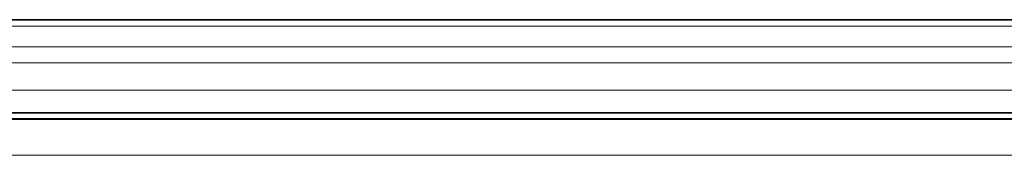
# Model space of a CAD drawing. Header units: millimetres. Extents: x 0 to 1118, y 0 to 864.
# Tile 82 of 91: x 919.13 to 948.19, y 320.59 to 324.59. Entities that reach past the tile are written whole.
import ezdxf

# ---------------------------------------------------------------- set-up
doc = ezdxf.new("R2010")
doc.units = ezdxf.units.MM

msp = doc.modelspace()

# ---------------------------------------------------------------- linework, layer by layer
at = {"color": 7, "linetype": 'Continuous', "lineweight": 35}
for p, q in [((976.664, 324.593), (731.431, 324.593)), ((976.664, 321.843), (731.431, 321.843)), ((977.149, 321.66), (730.946, 321.66))]:
    msp.add_line(p, q, dxfattribs=at)
at = {"color": 7, "linetype": 'Continuous', "lineweight": 18}
for p, q in [((976.664, 324.398), (731.431, 324.398)), ((976.664, 323.788), (731.431, 323.788)), ((976.664, 323.317), (731.431, 323.317)), ((976.664, 322.51), (731.431, 322.51)), ((976.664, 321.676), (731.431, 321.676)), ((977.149, 320.593), (730.946, 320.593))]:
    msp.add_line(p, q, dxfattribs=at)

doc.saveas('drawing.dxf')
